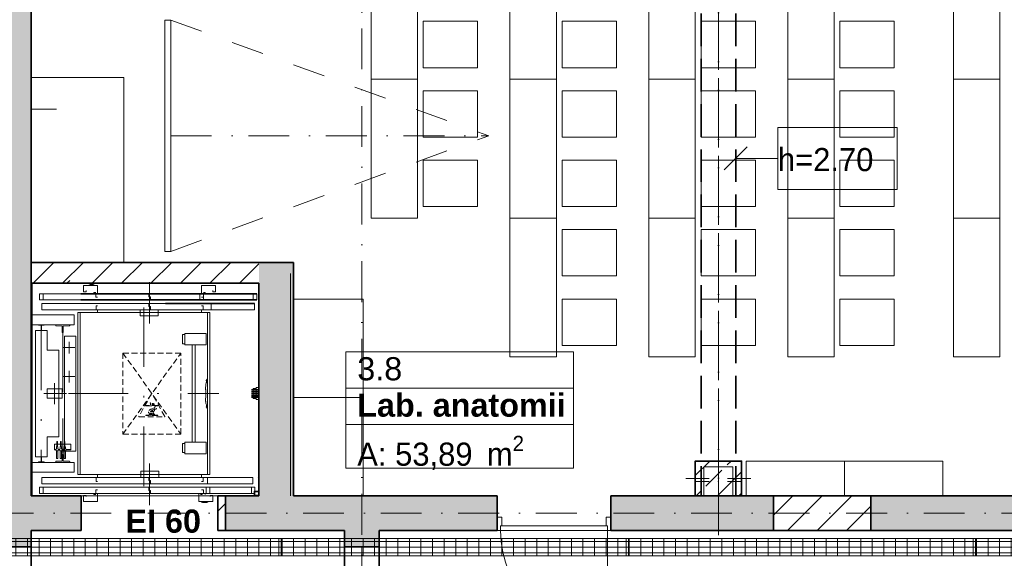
# Model space of a CAD drawing. Header units: millimetres. Extents: x 82175 to 237000, y 24756 to 471700.
# Tile 59 of 256: x 107333 to 115840, y 170769 to 175423. Entities that reach past the tile are written whole.
import ezdxf
from ezdxf.enums import TextEntityAlignment as Align

# ---------------------------------------------------------------- set-up
doc = ezdxf.new("R2010")
doc.units = ezdxf.units.MM
for name, pattern in [('DASHED', [0.75, 0.5, -0.25]), ('Krawędzie ukryte', [3.912222, 2.822222, -1.09]), ('Kropki i Kreski', [6.702778, 3.527778, -1.763889, 0, -1.411111]), ('Przerywana', [5.644444, 2.822222, -2.822222]), ('TRAZO_Y_PUNTO', [10.3, 5.15, -2.5, 0.15, -2.5])]:
    doc.linetypes.add(name, pattern=pattern)
for name, color, linetype, lineweight in [('#_EL - opis', 7, 'Continuous', 20), ('2DE_PRO_Cblf304L', 30, 'Continuous', 15), ('CP_DETAL', 33, 'Continuous', 9)]:
    doc.layers.add(name, color=color, linetype=linetype, lineweight=lineweight)
for name, color, linetype in [('- strefy pomieszczeń', 8, 'Continuous'), ('2D - Ogólne', 8, 'Continuous'), ('2D - Rysunki i Obrazki', 8, 'Continuous'), ('Drzwi Archicad', 8, 'Continuous'), ('Konstrukcja - Belki', 8, 'Continuous'), ('Konstrukcja - Siatka mod', 8, 'Continuous'), ('Konstrukcja - Stropy', 8, 'Continuous'), ('Konstrukcja - Słupy', 8, 'Continuous'), ('Konstrukcja - Ściany działowe', 8, 'Continuous'), ('Konstrukcja - Ściany nośne wew..P', 8, 'Continuous'), ('Opisy - Etykiety', 8, 'Continuous'), ('Opisy - Tekst', 8, 'Continuous'), ('Wnętrze - Umeblowanie', 8, 'Continuous')]:
    doc.layers.add(name, color=color, linetype=linetype)
doc.styles.add('CP_ATTR', font='ARIAL.TTF')
doc.styles.add('OP_100', font='ARIALN.TTF', dxfattribs={"width": 0.8, "height": 20})
doc.styles.add('STYL_AUTOMATYCZNY_1', font='arial.ttf')
doc.styles.add('STYL_AUTOMATYCZNY_2', font='arial.ttf')
doc.styles.add('STYL_AUTOMATYCZNY_5', font='txt')
doc.styles.add('STYL_AUTOMATYCZNY_6', font='txt')
doc.styles.add('STYL_AUTOMATYCZNY_7', font='txt')
pattern_1 = [(45, (-135208.59, 452586.62), (-183.84776, 183.84776), []), (45, (-135300.5, 452678.54), (-183.84776, 183.84776), [195, -65])]
pattern_2 = [(45, (-135208.59, 452586.62), (-127.27922, 127.27922), [])]

# ---------------------------------------------------------------- blocks, each defined once
blk = doc.blocks.new('2Dcblfmark100')
at = {"color": 3}
for p, q in [((-10, -50), (-10, 50)), ((10, -50), (10, 50))]:
    blk.add_line(p, q, dxfattribs=at)
blk = doc.blocks.new('2dcblf_korcf105v_b150_h105_j5jok0')
at = {"layer": 'CP_DETAL'}
h = blk.add_hatch(dxfattribs=at)
h.set_pattern_fill('_USER', color=256, scale=100, angle=90, style=0, pattern_type=0)
h.set_pattern_definition([(90, (-3e-14, 0), (-100, 6e-15), [])])
h.paths.add_polyline_path([(0, 75), (20100, 75), (20100, -75), (0, -75)])
for p, q in [((0, 75), (20100, 75)), ((0, -75), (20100, -75))]:
    blk.add_line(p, q)
for p, q in [((20100, 50), (0, 50)), ((0, 0), (20100, 0)), ((20100, -50), (0, -50))]:
    blk.add_line(p, q, dxfattribs=at)
at = {"yscale": 1.5}
for p in [(6000, 0), (9000, 0), (12000, 0)]:
    blk.add_blockref('2Dcblfmark100', p, dxfattribs=at)
at = {"linetype": 'ByBlock', "style": 'CP_ATTR', "flags": 9}
for tag in ['NAME', 'NUMBER', 'GROUP', 'ORDER-NO', 'PRODUCER', 'COUPLERS', 'MOUNTDIST', 'MOUNTINGS', 'OTHER', 'WEIGHT', 'DIVIDER', 'COVER']:
    blk.add_attdef(tag, text='', height=0.00005, dxfattribs=at).set_placement((-0.1, 0), align=Align.MIDDLE_LEFT)

msp = doc.modelspace()

# ---------------------------------------------------------------- hatches: boundary and pattern name
at = {"layer": 'Konstrukcja - Słupy', "linetype": 'Continuous', "lineweight": 25}
h = msp.add_hatch(dxfattribs=at)
h.set_pattern_fill('Beton_zbrojony_0005', color=8, style=0, pattern_type=2)
h.set_pattern_definition(pattern_1)
h.paths.add_polyline_path([(113170, 171308.9), (113570, 171308.9), (113570, 171608.9), (113170, 171608.9)])
h = msp.add_hatch(dxfattribs=at)
h.set_pattern_fill('Beton_zbrojony_0005', color=8, style=0, pattern_type=2)
h.set_pattern_definition(pattern_1)
h.paths.add_polyline_path([(113245, 171307.7), (113495, 171307.7), (113495, 171557.7), (113245, 171557.7)])
at = {"layer": 'Konstrukcja - Ściany działowe', "linetype": 'Continuous', "lineweight": 13}
h = msp.add_hatch(dxfattribs=at)
h.set_pattern_fill('Bloczki_ceramiczne_0005', color=8, style=0, pattern_type=2)
h.set_pattern_definition(pattern_2)
h.paths.add_polyline_path([(109400, 173324.9), (107432.4, 173324.9), (107432.4, 173144.9), (109400, 173144.9)])
at = {"layer": 'Konstrukcja - Ściany nośne wew..P', "linetype": 'Continuous', "lineweight": 13}
for points in [[(107131.8, 176258.9), (107131.8, 173324.9), (107431.8, 173324.9), (107431.8, 176258.9)], [(107131.8, 173324.9), (107131.8, 170868.9), (107431.8, 170868.9), (107431.8, 173324.9)], [(109400, 173144.9), (109700, 173324.9), (109400, 173324.9)], [(109400, 173144.9), (109700, 173144.9), (109700, 173324.9)], [(109400, 173144.9), (109400, 171308.9), (109700, 171308.9), (109700, 173144.9)], [(107431.8, 171008.9), (107865, 171008.9), (107865, 171308.9), (107431.8, 171308.9)], [(109110, 171008.9), (111460, 171008.9), (111460, 171308.9), (109110, 171308.9)], [(113245, 171308.9), (112440, 171308.9), (112440, 171008.9), (113847, 171008.9), (113847, 171308.9), (113495, 171308.9), (113495, 171307.7), (113245, 171307.7)], [(114687, 171008.9), (117236.5, 171008.9), (117236.5, 171308.9), (114687, 171308.9)], [(110140, 171008.9), (110140, 170868.9), (110440, 170868.9), (110440, 171008.9)]]:
    msp.add_hatch(color=8, dxfattribs=at).paths.add_polyline_path(points)
h = msp.add_hatch(dxfattribs=at)
h.set_pattern_fill('Bloczki_ceramiczne_0005', color=8, style=0, pattern_type=2)
h.set_pattern_definition(pattern_2)
h.paths.add_polyline_path([(109110, 171308.9), (109045, 171308.9), (109045, 171008.9), (109110, 171008.9)])
h = msp.add_hatch(dxfattribs=at)
h.set_pattern_fill('Bloczki_ceramiczne_0005', color=8, style=0, pattern_type=2)
h.set_pattern_definition(pattern_2)
h.paths.add_polyline_path([(113847, 171308.9), (113847, 171008.9), (114687, 171008.9), (114687, 171308.9)])

# ---------------------------------------------------------------- linework, layer by layer
at = {"layer": '- strefy pomieszczeń', "color": 8, "linetype": 'Continuous', "lineweight": 13, "ltscale": 100}
for p, q in [((110149.8, 172552.4), (112117.6, 172552.4)), ((110149.8, 172238.1), (110149.8, 172552.4)), ((112117.6, 172552.4), (112117.6, 172238.1)), ((112117.6, 172238.1), (110149.8, 172238.1)), ((110149.8, 172238.1), (112117.6, 172238.1)), ((110149.8, 171923.8), (110149.8, 172238.1)), ((112117.6, 172238.1), (112117.6, 171923.8)), ((112117.6, 171923.8), (110149.8, 171923.8)), ((110149.8, 171923.8), (112117.6, 171923.8)), ((110149.8, 171547.4), (110149.8, 171923.8)), ((112117.6, 171923.8), (112117.6, 171547.4)), ((112117.6, 171547.4), (110149.8, 171547.4))]:
    msp.add_line(p, q, dxfattribs=at)
at = {"color": 8, "linetype": 'Continuous', "lineweight": 35, "ltscale": 100, "flags": 128}
for points in [[(109110, 171308.9), (109045, 171308.9)], [(109045, 171008.9), (109045, 171308.9)], [(114687, 171308.9), (113847, 171308.9)], [(109045, 171008.9), (109110, 171008.9)], [(113847, 171008.9), (114687, 171008.9)]]:
    msp.add_lwpolyline(points, dxfattribs=at)
at = {"layer": '2D - Ogólne', "color": 8, "linetype": 'Continuous', "lineweight": 20, "ltscale": 100}
for p, q in [((107651.8, 174648.9), (107431.8, 174648.9)), ((109671.8, 171308.9), (109671.8, 173228.9))]:
    msp.add_line(p, q, dxfattribs=at)
at = {"layer": '2D - Rysunki i Obrazki', "color": 8, "linetype": 'Continuous', "lineweight": 13, "ltscale": 100}
for p, q in [((107440, 171308.9), (107440, 173144.9)), ((107765, 173144.9), (107440, 173144.9)), ((107740, 173144.9), (107765, 173169.9)), ((107925, 173124.9), (107929.6, 173128.7)), ((107929.6, 173128.7), (107935.3, 173131.7)), ((107935.3, 173131.7), (107941.3, 173133.4)), ((107941.3, 173133.4), (107947.5, 173133.9)), ((107962.5, 173133.9), (107947.4, 173133.9)), ((107968.7, 173133.4), (107962.5, 173133.9)), ((107974.7, 173131.7), (107968.7, 173133.4)), ((107980.4, 173128.7), (107974.7, 173131.7)), ((107985, 173124.9), (107980.4, 173128.7)), ((109021, 173144.9), (109040, 173144.9)), ((109021, 173144.9), (109400, 173144.9)), ((109400, 173144.9), (109400, 171308.9)), ((107505, 173054.9), (107505, 173000.9)), ((108920, 173054.9), (107505, 173054.9)), ((109381, 173054.9), (107505, 173054.9)), ((107535, 173000.9), (107535, 173054.9)), ((107885, 173124.9), (108005, 173124.9)), ((107885, 173071.9), (107885, 173124.9)), ((107907, 173071.9), (107885, 173071.9)), ((107907, 173081.9), (107907, 173071.9)), ((107925, 173124.9), (107925, 173124.9)), ((107975, 173064.9), (107990, 173064.9)), ((107975, 173054.9), (107975, 173064.9)), ((107985, 173124.9), (107985, 173124.9)), ((107990, 173054.9), (107990, 173024.9)), ((108005, 173124.9), (108005, 173054.9)), ((108055, 173054.9), (108055, 173054.9)), ((108405, 173054.9), (108055, 173054.9)), ((108405, 173054.9), (108055, 173054.9)), ((108405, 173054.9), (108405, 173054.9)), ((108447.5, 173054.9), (108447.5, 173027.9)), ((108505, 173054.9), (108505, 173054.9)), ((108855, 173054.9), (108505, 173054.9)), ((108855, 173054.9), (108505, 173054.9)), ((108855, 173054.9), (108855.1, 173054.9)), ((108890, 173054.9), (108890, 173000.9)), ((108905, 173124.9), (108905, 173054.9)), ((109025, 173124.9), (108905, 173124.9)), ((108935, 173064.9), (108920, 173064.9)), ((108920, 173000.9), (108920, 173054.9)), ((108920, 173054.9), (108920, 173024.9)), ((108935, 173054.9), (108935, 173064.9)), ((109003, 173081.9), (109003, 173071.9)), ((109003, 173071.9), (109025, 173071.9)), ((109025, 173071.9), (109025, 173124.9)), ((109351, 173054.9), (109351, 173000.9)), ((109381, 173000.9), (109381, 173054.9)), ((108920, 173000.9), (107505, 173000.9)), ((109381, 173000.9), (107505, 173000.9)), ((107523, 172970.9), (107523, 172916.9)), ((108987, 172970.9), (107523, 172970.9)), ((109363, 172970.9), (107523, 172970.9)), ((109363, 172970.9), (107687, 172970.9)), ((108005, 173024.9), (107990, 173024.9)), ((108405, 173000.9), (108055, 173000.9)), ((108405, 172970.9), (108055, 172970.9)), ((108405, 172970.9), (108055, 172970.9)), ((108055, 172970.9), (108055, 172970.9)), ((108405, 172970.9), (108405, 172970.9)), ((108447.5, 173027.9), (108462.5, 173027.9)), ((108447.5, 172943.9), (108447.5, 172970.9)), ((108462.5, 173027.9), (108462.5, 173000.9)), ((108855, 173000.9), (108505, 173000.9)), ((108855, 172970.9), (108505, 172970.9)), ((108855, 172970.9), (108505, 172970.9)), ((108505, 172970.9), (108505, 172970.9)), ((108855, 172970.9), (108855.1, 172970.9)), ((108905, 173024.9), (108920, 173024.9)), ((108987, 172916.9), (108987, 172970.9)), ((109363, 172916.9), (109363, 172970.9)), ((107803, 172871.9), (107440, 172871.9)), ((107440, 172871.9), (107440, 172786.9)), ((107523, 172916.9), (108987, 172916.9)), ((107523, 172916.9), (107523, 172916.9)), ((108987, 172916.9), (107523, 172916.9)), ((107523, 172916.9), (109363, 172916.9)), ((109363, 172916.9), (107523, 172916.9)), ((109363, 172916.9), (107687, 172916.9)), ((107803, 172786.9), (107803, 172871.9)), ((107835, 171491.9), (107835, 172891.9)), ((107835, 172891.9), (108975, 172891.9)), ((107855, 172891.9), (108955, 172891.9)), ((107855, 172891.9), (107855, 172766.9)), ((107855, 172891.9), (107855, 171491.9)), ((108005, 172950.9), (107993, 172950.9)), ((107993, 172950.9), (107993, 172916.9)), ((108005, 172891.9), (108005, 172916.9)), ((108405, 172916.9), (108055, 172916.9)), ((108156, 172916.9), (108304, 172916.9)), ((108156, 172916.9), (108156, 172916.9)), ((108304, 172916.9), (108304, 172916.9)), ((108375, 172916.9), (108375, 172862.9)), ((108462.5, 172943.9), (108447.5, 172943.9)), ((108462.5, 172916.9), (108462.5, 172943.9)), ((108855, 172916.9), (108505, 172916.9)), ((108530, 172862.9), (108530, 172916.9)), ((108905, 172916.9), (108743, 172916.9)), ((108955, 172891.9), (108743, 172891.9)), ((108905, 172950.9), (108917, 172950.9)), ((108905, 172891.9), (108905, 172916.9)), ((108917, 172916.9), (108917, 172950.9)), ((108955, 172916.9), (108955, 172916.9)), ((108955, 172916.9), (108955, 172916.9)), ((108955, 172916.9), (108955, 172916.9)), ((108955, 172891.9), (108955, 171491.9)), ((108955, 172891.9), (108955, 172766.9)), ((108975, 172891.9), (108975, 171491.9)), ((107440, 172786.9), (107803, 172786.9)), ((107544, 172786.9), (107496, 172786.9)), ((107645, 172786.9), (107645, 172779.8)), ((107645, 172786.9), (107765, 172786.9)), ((107765, 172786.9), (107765, 172779.8)), ((108375, 172862.9), (108530, 172862.9)), ((107570, 172736.9), (107470, 172736.9)), ((107470, 172736.9), (107470, 171646.9)), ((107495, 172782.9), (107495, 172785.9)), ((107516.5, 172781.9), (107496, 172781.9)), ((107517.5, 172780.9), (107517.5, 172737.9)), ((107521.5, 172736.9), (107518.5, 172736.9)), ((107520, 172736.9), (107520, 172331.9)), ((107520, 172736.9), (107520, 172456.9)), ((107522.5, 172737.9), (107522.5, 172780.9)), ((107523.5, 172781.9), (107544, 172781.9)), ((107545, 172785.9), (107545, 172782.9)), ((107570, 172565.9), (107570, 172736.9)), ((107698.1, 172775.7), (107647.9, 172776.8)), ((107700.6, 172744.9), (107700.5, 172744.9)), ((107700.5, 172719.9), (107700.5, 172744.9)), ((107701.5, 172718.9), (107700.5, 172719.9)), ((107701, 172745.3), (107701, 172772.7)), ((107701.5, 172718.9), (107708.5, 172718.9)), ((107705, 172718.9), (107705, 172331.9)), ((107708.5, 172718.9), (107709.5, 172719.9)), ((107709, 172745.3), (107709, 172772.7)), ((107709.5, 172744.9), (107709.4, 172744.9)), ((107709.5, 172719.9), (107709.5, 172744.9)), ((107711.9, 172775.7), (107762.1, 172776.8)), ((108760.9, 172701.9), (108740.9, 172701.9)), ((108740.9, 172701.9), (108740.9, 172622.4)), ((108943.4, 172711.9), (108760.9, 172711.9)), ((108760.9, 172711.9), (108760.9, 172612.4)), ((108943.4, 172612.4), (108943.4, 172711.9)), ((107720, 172688.9), (107720, 171694.9)), ((107817, 172688.9), (107720, 172688.9)), ((107817, 172688.9), (107817, 171694.9)), ((108740.9, 172622.4), (108760.9, 172622.4)), ((107670, 172565.9), (107570, 172565.9)), ((107670, 172565.9), (107670, 171817.9)), ((108760.9, 172612.4), (108943.4, 172612.4)), ((108824, 172612.4), (108824, 171771.4)), ((108849, 171771.4), (108849, 172612.4)), ((108941.9, 172273.6), (108942.8, 172278.6)), ((108954.9, 172319.7), (108944, 172305)), ((108944, 172305.2), (108944.1, 172305.2)), ((108946, 172302), (108946, 172288.1)), ((108955.1, 172064.1), (108954.9, 172319.7)), ((107570, 172231.9), (107570, 172151.9)), ((107700, 172231.9), (107570, 172231.9)), ((107700, 172231.9), (107700, 172151.9)), ((108938.5, 172239.7), (108938.5, 172239.7)), ((108938.5, 172239.7), (108938.5, 172229.8)), ((108938.6, 172237.3), (108938.5, 172237.3)), ((108938.5, 172236.9), (108938.5, 172236.9)), ((108938.6, 172240.1), (108938.6, 172240.1)), ((108941.9, 172273.6), (108940, 172268.7)), ((108940, 172256.8), (108940, 172268.7)), ((108940, 172224.1), (108940.1, 172212.4)), ((108940.1, 172212.4), (108941.9, 172207.8)), ((108941.9, 172174.4), (108941.9, 172207.8)), ((109335, 172226.9), (109395, 172226.9)), ((109335, 172216.9), (109395, 172216.9)), ((109335, 172206.9), (109395, 172206.9)), ((109335, 172196.9), (109395, 172196.9)), ((109340, 172226.9), (109351, 172226.9)), ((109340, 172216.9), (109351, 172216.9)), ((109340, 172206.9), (109351, 172206.9)), ((109340, 172196.9), (109351, 172196.9)), ((109351, 172235.4), (109376, 172235.4)), ((109351, 172235.4), (109351, 172148.4)), ((109376, 172243.4), (109376, 172140.4)), ((109376, 172243.4), (109400, 172243.4)), ((109400, 172243.4), (109400, 172140.4)), ((107570, 172151.9), (107700, 172151.9)), ((108938.5, 172140.5), (108938.5, 172130.6)), ((108938.5, 172140.5), (108938.5, 172140.5)), ((108938.5, 172137.7), (108938.5, 172137.7)), ((108940.9, 172172.4), (108940, 172169.5)), ((108940, 172157.6), (108940, 172169.5)), ((108940, 172124.8), (108940.1, 172113.2)), ((108940.1, 172113.2), (108941.9, 172108.6)), ((108941.9, 172174.4), (108940.9, 172172.4)), ((109335, 172186.9), (109395, 172186.9)), ((109335, 172176.9), (109395, 172176.9)), ((109335, 172166.9), (109395, 172166.9)), ((109335, 172156.9), (109395, 172156.9)), ((109340, 172186.9), (109351, 172186.9)), ((109340, 172176.9), (109351, 172176.9)), ((109340, 172166.9), (109351, 172166.9)), ((109340, 172156.9), (109351, 172156.9)), ((109351, 172148.4), (109376, 172148.4)), ((109376, 172140.4), (109400, 172140.4)), ((108944, 172077.1), (108944.1, 172077.1)), ((108944, 172077.1), (108955.1, 172064.1)), ((108945.7, 172094.5), (108946, 172094.1)), ((108946, 172094.1), (108946, 172080.3)), ((107705, 171664.9), (107705, 171976.9)), ((107705, 171664.9), (107705, 171976.9)), ((107570, 171817.9), (107570, 171646.9)), ((107670, 171817.9), (107570, 171817.9)), ((107653.7, 171778.7), (107653.7, 171735.1)), ((107658.4, 171778.7), (107653.7, 171778.7)), ((107658.4, 171735.1), (107658.4, 171778.7)), ((107685.7, 171778.7), (107685.7, 171735.1)), ((107690.4, 171778.7), (107685.7, 171778.7)), ((107690.4, 171735.1), (107690.4, 171778.7)), ((107719.7, 171778.7), (107719.7, 171735.1)), ((107724.4, 171778.7), (107719.7, 171778.7)), ((107724.4, 171735.1), (107724.4, 171778.7)), ((108943.4, 171771.4), (108760.9, 171771.4)), ((108760.9, 171771.4), (108760.9, 171671.9)), ((108943.4, 171671.9), (108943.4, 171771.4)), ((107653.7, 171754.9), (107635.1, 171754.9)), ((107635.1, 171754.9), (107635.1, 171704.9)), ((107635.1, 171707.9), (107644.1, 171707.9)), ((107635.1, 171704.9), (107644.1, 171704.9)), ((107647.6, 171710), (107644.1, 171710)), ((107644.1, 171710), (107644.1, 171702.3)), ((107644.1, 171702.3), (107647.6, 171702.3)), ((107650.1, 171714), (107647.6, 171714)), ((107647.6, 171714), (107647.6, 171710)), ((107647.6, 171698.3), (107647.6, 171702.3)), ((107664.6, 171698.4), (107647.6, 171698.3)), ((107650.1, 171731.1), (107651.1, 171732.1)), ((107650.1, 171714), (107650.1, 171731.1)), ((107650.1, 171698.3), (107650.1, 171632.1)), ((107651.1, 171734.6), (107651.6, 171735.1)), ((107651.1, 171732.1), (107651.1, 171734.6)), ((107651.6, 171735.1), (107660.6, 171735.1)), ((107685.7, 171754.9), (107658.4, 171754.9)), ((107660.6, 171735.1), (107661.1, 171734.6)), ((107661.1, 171734.6), (107661.1, 171732.1)), ((107661.1, 171732.1), (107662.1, 171731.1)), ((107662.1, 171731.1), (107662.1, 171714)), ((107664.6, 171714), (107662.1, 171714)), ((107662.1, 171632.1), (107662.1, 171698.3)), ((107664.6, 171710), (107664.6, 171714)), ((107668, 171710), (107664.6, 171710)), ((107664.6, 171702.3), (107668, 171702.3)), ((107664.6, 171702.3), (107664.6, 171698.4)), ((107668, 171702.3), (107668, 171710)), ((107668, 171707.9), (107676.1, 171707.9)), ((107668, 171704.9), (107676.1, 171704.9)), ((107679.6, 171710), (107676.1, 171710)), ((107676.1, 171710), (107676.1, 171702.3)), ((107676.1, 171702.3), (107679.6, 171702.3)), ((107679.6, 171714), (107682.1, 171714)), ((107682.1, 171714), (107679.6, 171714)), ((107679.6, 171710), (107679.6, 171714)), ((107679.6, 171698.4), (107679.6, 171702.3)), ((107696.6, 171698.3), (107679.6, 171698.4)), ((107682.1, 171731.1), (107683.1, 171732.1)), ((107682.1, 171714), (107682.1, 171731.1)), ((107682.1, 171698.3), (107682.1, 171632.1)), ((107683.1, 171734.6), (107683.6, 171735.1)), ((107683.1, 171732.1), (107683.1, 171734.6)), ((107683.6, 171735.1), (107692.6, 171735.1)), ((107719.7, 171754.9), (107690.4, 171754.9)), ((107692.6, 171735.1), (107693.1, 171734.6)), ((107693.1, 171734.6), (107693.1, 171732.1)), ((107693.1, 171732.1), (107694.1, 171731.1)), ((107694.1, 171731.1), (107694.1, 171714)), ((107694.1, 171714), (107696.6, 171714)), ((107696.6, 171714), (107694.1, 171714)), ((107694.1, 171632.1), (107694.1, 171698.3)), ((107696.6, 171714), (107696.6, 171710)), ((107700, 171710), (107696.6, 171710)), ((107696.6, 171702.3), (107700, 171702.3)), ((107696.6, 171702.3), (107696.6, 171698.3)), ((107697.1, 171688.4), (107713.1, 171688.4)), ((107700, 171702.3), (107700, 171710)), ((107700, 171707.9), (107710.1, 171707.9)), ((107700, 171704.9), (107710.1, 171704.9)), ((107705.1, 171688.4), (107705.1, 171692.4)), ((107705.1, 171688.4), (107705.1, 171684.8)), ((107713.6, 171710), (107710.1, 171710)), ((107710.1, 171710), (107710.1, 171702.3)), ((107710.1, 171702.3), (107713.6, 171702.3)), ((107713.6, 171714), (107716.1, 171714)), ((107716.1, 171714), (107713.6, 171714)), ((107713.6, 171714), (107716.1, 171714)), ((107713.6, 171710), (107713.6, 171714)), ((107713.6, 171698.3), (107713.6, 171702.3)), ((107730.6, 171698.3), (107713.6, 171698.3)), ((107716.1, 171731.1), (107717.1, 171732.1)), ((107716.1, 171714), (107716.1, 171731.1)), ((107716.1, 171698.3), (107716.1, 171632.1)), ((107717.1, 171734.6), (107717.6, 171735.1)), ((107717.1, 171732.1), (107717.1, 171734.6)), ((107717.6, 171735.1), (107726.6, 171735.1)), ((107817, 171694.9), (107720, 171694.9)), ((107775.1, 171754.9), (107724.4, 171754.9)), ((107726.6, 171735.1), (107727.1, 171734.6)), ((107727.1, 171734.6), (107727.1, 171732.1)), ((107727.1, 171732.1), (107728.1, 171731.1)), ((107728.1, 171731.1), (107728.1, 171714)), ((107728.1, 171714), (107730.6, 171714)), ((107730.6, 171714), (107728.1, 171714)), ((107728.1, 171714), (107730.6, 171714)), ((107728.1, 171696.9), (107728.1, 171698.3)), ((107728.1, 171632.1), (107728.1, 171696.9)), ((107730.6, 171714), (107730.6, 171710)), ((107734, 171710), (107730.6, 171710)), ((107730.6, 171702.3), (107734, 171702.3)), ((107730.6, 171702.3), (107730.6, 171698.3)), ((107734, 171702.3), (107734, 171710)), ((107734, 171707.9), (107775.1, 171707.9)), ((107734, 171704.9), (107775.1, 171704.9)), ((107775.1, 171704.9), (107775.1, 171754.9)), ((108760.9, 171761.4), (108740.9, 171761.4)), ((108740.9, 171761.4), (108740.9, 171681.9)), ((108740.9, 171681.9), (108760.9, 171681.9)), ((107803, 171596.9), (107440, 171596.9)), ((107440, 171596.9), (107440, 171511.9)), ((107570, 171646.9), (107470, 171646.9)), ((107495, 171600.9), (107495, 171597.9)), ((107516.5, 171601.9), (107496, 171601.9)), ((107544, 171596.9), (107496, 171596.9)), ((107517.5, 171602.9), (107517.5, 171645.9)), ((107521.5, 171646.9), (107518.5, 171646.9)), ((107522.5, 171645.9), (107522.5, 171602.9)), ((107523.5, 171601.9), (107544, 171601.9)), ((107545, 171597.9), (107545, 171600.9)), ((107645, 171596.9), (107645, 171603.9)), ((107645, 171596.9), (107765, 171596.9)), ((107698.1, 171608), (107647.9, 171606.9)), ((107650.1, 171632.1), (107651.1, 171631.1)), ((107651.1, 171631.1), (107661.1, 171631.1)), ((107661.1, 171631.1), (107662.1, 171632.1)), ((107682.1, 171632.1), (107683.1, 171631.1)), ((107683.1, 171631.1), (107693.1, 171631.1)), ((107693.1, 171631.1), (107694.1, 171632.1)), ((107701.5, 171664.9), (107700.5, 171663.9)), ((107700.5, 171663.9), (107700.5, 171638.9)), ((107700.6, 171638.9), (107700.5, 171638.9)), ((107701, 171638.5), (107701, 171611)), ((107701.5, 171664.9), (107708.5, 171664.9)), ((107708.5, 171664.9), (107709.5, 171663.9)), ((107709, 171638.5), (107709, 171611)), ((107709.5, 171638.9), (107709.4, 171638.9)), ((107709.5, 171663.9), (107709.5, 171638.9)), ((107711.9, 171608), (107762.1, 171606.9)), ((107716.1, 171632.1), (107717.1, 171631.1)), ((107717.1, 171631.1), (107727.1, 171631.1)), ((107727.1, 171631.1), (107728.1, 171632.1)), ((107765, 171596.9), (107765, 171603.9)), ((107803, 171511.9), (107803, 171596.9)), ((108760.9, 171671.9), (108943.4, 171671.9)), ((107440, 171511.9), (107803, 171511.9)), ((108380, 171520.9), (108380, 171466.9)), ((108535, 171520.9), (108380, 171520.9)), ((108535, 171466.9), (108535, 171520.9)), ((108955, 171491.9), (108955, 171585.9)), ((107523, 171466.9), (107711, 171466.9)), ((108957, 171466.9), (107523, 171466.9)), ((107523, 171466.9), (107523, 171412.9)), ((107523, 171466.9), (108957, 171466.9)), ((107523, 171466.9), (107523, 171466.9)), ((109347, 171466.9), (107523, 171466.9)), ((107523, 171466.9), (109347, 171466.9)), ((107835, 171491.9), (108975, 171491.9)), ((107955, 171466.9), (107955.1, 171466.9)), ((107955, 171466.9), (107955.1, 171466.9)), ((107955, 171466.9), (107955.1, 171466.9)), ((107993, 171466.9), (107993, 171432.9)), ((108005, 171432.9), (107993, 171432.9)), ((108005, 171491.9), (108005, 171466.9)), ((108055, 171466.9), (108405, 171466.9)), ((108447.5, 171466.9), (108447.5, 171439.9)), ((108447.5, 171439.9), (108462.5, 171439.9)), ((108462.5, 171439.9), (108462.5, 171412.9)), ((108505, 171466.9), (108855, 171466.9)), ((108754, 171466.9), (108606, 171466.9)), ((108606, 171466.9), (108606.1, 171466.9)), ((108955, 171491.9), (108743, 171491.9)), ((108905, 171466.9), (108743, 171466.9)), ((108754, 171466.9), (108754.1, 171466.9)), ((108905, 171491.9), (108905, 171466.9)), ((108905, 171432.9), (108917, 171432.9)), ((108917, 171432.9), (108917, 171466.9)), ((108957, 171412.9), (108957, 171466.9)), ((109347, 171412.9), (109347, 171466.9)), ((109347, 171466.9), (109347, 171466.9)), ((109387, 171466.9), (109387, 171466.9)), ((107505, 171382.9), (108243, 171382.9)), ((107505, 171382.9), (108617, 171382.9)), ((107505, 171382.9), (107885, 171382.9)), ((107505, 171382.9), (107505, 171328.9)), ((107505, 171382.9), (108975, 171382.9)), ((107505, 171382.9), (109365, 171382.9)), ((107523, 171412.9), (108617, 171412.9)), ((107523, 171412.9), (107711, 171412.9)), ((107523, 171412.9), (108957, 171412.9)), ((107523, 171412.9), (109347, 171412.9)), ((107535, 171328.9), (107535, 171382.9)), ((107990, 171328.9), (107990, 171358.9)), ((108005, 171358.9), (107990, 171358.9)), ((108055, 171412.9), (108405, 171412.9)), ((108055, 171412.9), (108405, 171412.9)), ((108055, 171412.9), (108055, 171412.9)), ((108055, 171382.9), (108405, 171382.9)), ((108405, 171412.9), (108405, 171412.9)), ((108447.5, 171355.9), (108447.5, 171382.9)), ((108462.5, 171355.9), (108447.5, 171355.9)), ((108462.5, 171328.9), (108462.5, 171355.9)), ((108505, 171412.9), (108855, 171412.9)), ((108505, 171412.9), (108855, 171412.9)), ((108505, 171412.9), (108505, 171412.9)), ((108505, 171382.9), (108855, 171382.9)), ((108855, 171412.9), (108855.1, 171412.9)), ((108905, 171358.9), (108920, 171358.9)), ((108920, 171328.9), (108920, 171358.9)), ((108945, 171382.9), (108945, 171328.9)), ((108975, 171328.9), (108975, 171382.9)), ((109335, 171382.9), (109335, 171328.9)), ((109400, 171348.9), (109360, 171348.9)), ((109360, 171348.9), (109360, 171308.9)), ((109365, 171328.9), (109365, 171382.9)), ((109395, 171343.9), (109365, 171343.9)), ((109365, 171343.9), (109365, 171313.9)), ((109395, 171313.9), (109395, 171343.9)), ((109400, 171308.9), (109400, 171348.9)), ((107440, 171308.9), (107865, 171308.9)), ((107440, 171308.9), (107440, 171308.9)), ((107505, 171328.9), (107885, 171328.9)), ((107505, 171328.9), (108975, 171328.9)), ((107505, 171328.9), (109365, 171328.9)), ((107885, 171311.9), (107885, 171258.9)), ((107907, 171311.9), (107885, 171311.9)), ((107885, 171258.9), (108005, 171258.9)), ((107907, 171301.9), (107907, 171311.9)), ((107975, 171328.9), (107975, 171318.9)), ((107975, 171318.9), (107990, 171318.9)), ((108005, 171258.9), (108005, 171328.9)), ((108055, 171328.9), (108055, 171328.9)), ((108055, 171328.9), (108405, 171328.9)), ((108055, 171328.9), (108405, 171328.9)), ((108405, 171328.9), (108405, 171328.9)), ((108505, 171328.9), (108505, 171328.9)), ((108505, 171328.9), (108855, 171328.9)), ((108505, 171328.9), (108855, 171328.9)), ((108855, 171328.9), (108855.1, 171328.9)), ((108881, 171258.9), (108881, 171328.9)), ((109001, 171258.9), (108881, 171258.9)), ((108911, 171318.9), (108896, 171318.9)), ((108901, 171258.9), (108905.6, 171255.1)), ((108901, 171258.9), (108901.1, 171258.9)), ((108905.6, 171255.1), (108911.3, 171252.1)), ((108911, 171328.9), (108911, 171318.9)), ((108935, 171328.9), (108935, 171318.9)), ((108956.4, 171255.1), (108950.7, 171252.1)), ((108961, 171258.9), (108956.4, 171255.1)), ((108961, 171258.9), (108961, 171258.9)), ((108979, 171311.9), (109001, 171311.9)), ((108979, 171301.9), (108979, 171311.9)), ((109001, 171311.9), (109001, 171258.9)), ((109021, 171308.9), (109400, 171308.9)), ((109360, 171308.9), (109400, 171308.9)), ((109365, 171313.9), (109395, 171313.9)), ((108911.3, 171252.1), (108917.3, 171250.4)), ((108917.3, 171250.4), (108923.5, 171249.9)), ((108938.5, 171249.9), (108923.4, 171249.9)), ((108944.7, 171250.4), (108938.5, 171249.9)), ((108950.7, 171252.1), (108944.7, 171250.4))]:
    msp.add_line(p, q, dxfattribs=at)
at = {"layer": '2D - Rysunki i Obrazki', "color": 8, "linetype": 'TRAZO_Y_PUNTO', "lineweight": 13, "ltscale": 100}
for p, q in [((108455, 173154.9), (108455, 172796.9)), ((108405, 171391.9), (108405, 172991.9)), ((107520, 172736.9), (107520, 171646.9)), ((107705, 172718.9), (107705, 171664.9)), ((107760, 172538.9), (107760, 172638.9)), ((107710, 172588.9), (107760, 172588.9)), ((107810, 172588.9), (107760, 172588.9)), ((107760, 172288.9), (107760, 172388.9)), ((107635, 172281.9), (107635, 172101.9)), ((107710, 172338.9), (107760, 172338.9)), ((107810, 172338.9), (107760, 172338.9)), ((107542.5, 172191.9), (107736.2, 172191.9)), ((107755, 172191.9), (109055, 172191.9)), ((107817, 172191.9), (107758, 172191.9)), ((108455, 171228.9), (108455, 171586.9))]:
    msp.add_line(p, q, dxfattribs=at)
at = {"layer": '2D - Rysunki i Obrazki', "color": 8, "linetype": 'Continuous', "lineweight": 35, "ltscale": 100}
for p, q in [((109381, 173054.9), (107861, 173054.9)), ((109381, 173000.9), (107861, 173000.9)), ((109381, 173000.9), (108219, 173000.9)), ((109381, 173000.9), (108593, 173000.9)), ((109363, 172970.9), (108593, 172970.9))]:
    msp.add_line(p, q, dxfattribs=at)
at = {"layer": '2D - Rysunki i Obrazki', "color": 8, "linetype": 'Continuous', "lineweight": 18, "ltscale": 100}
msp.add_line((109363, 172916.9), (109363, 172916.9), dxfattribs=at)
at = {"layer": '2D - Rysunki i Obrazki', "color": 8, "linetype": 'DASHED', "lineweight": 13, "ltscale": 100}
for p, q in [((108725, 172541.9), (108225, 172541.9)), ((108225, 172541.9), (108225, 171841.9)), ((108225, 171841.9), (108725, 172541.9)), ((108225, 172541.9), (108725, 171841.9)), ((108725, 171841.9), (108725, 172541.9)), ((108472.9, 172193), (108363.3, 171994.8)), ((108586.7, 171994.8), (108477.1, 172193)), ((108460.2, 172109.5), (108461.2, 172111.2)), ((108462.8, 172109.5), (108460.2, 172109.5)), ((108461.2, 172111.2), (108464.2, 172111.2)), ((108462.8, 172094.7), (108462.8, 172109.5)), ((108464.2, 172111.2), (108464.2, 172094.7)), ((108477.8, 172106.7), (108479.3, 172106.7)), ((108477.8, 172094.7), (108477.8, 172106.7)), ((108479.3, 172106.7), (108479.3, 172103.8)), ((108423.6, 172088.6), (108423.6, 172085.7)), ((108526.4, 172088.6), (108423.6, 172088.6)), ((108423.6, 172085.7), (108526.4, 172085.7)), ((108449.3, 172006.1), (108462, 172023.5)), ((108452.7, 172023.5), (108462, 172023.5)), ((108470.2, 172023.5), (108458.2, 172007.2)), ((108464.2, 172094.7), (108462.8, 172094.7)), ((108463.6, 172037.9), (108478.6, 172037.9)), ((108465.7, 172008.3), (108474.6, 172023.5)), ((108470.2, 172023.5), (108474.6, 172023.5)), ((108479.3, 172094.7), (108477.8, 172094.7)), ((108479.3, 172099.7), (108479.3, 172094.7)), ((108486, 172094.7), (108486, 172099.7)), ((108487.5, 172094.7), (108486, 172094.7)), ((108487.5, 172100), (108487.5, 172094.7)), ((108494.3, 172094.7), (108494.3, 172099.6)), ((108495.8, 172094.7), (108494.3, 172094.7)), ((108495.8, 172101.8), (108495.8, 172094.7)), ((108526.4, 172088.6), (108526.4, 172085.7)), ((108365.4, 171991.2), (108584.6, 171991.2)), ((108423.6, 172003.2), (108423.6, 172006.1)), ((108423.6, 172006.1), (108449.3, 172006.1)), ((108526.4, 172003.2), (108423.6, 172003.2)), ((108458.2, 172007.2), (108458.2, 172006.1)), ((108458.2, 172006.1), (108468.6, 172006.1)), ((108468.6, 172006.1), (108465.7, 172008.3)), ((108481.1, 172020.2), (108474.6, 172008.3)), ((108474.6, 172008.3), (108478.6, 172006.1)), ((108478.6, 172006.1), (108526.4, 172006.1)), ((108526.4, 172006.1), (108526.4, 172003.2)), ((108225, 171841.9), (108725, 171841.9))]:
    msp.add_line(p, q, dxfattribs=at)
msp.add_circle((108504.3, 172066.3), 10.3, dxfattribs=at)
at = {"layer": '2D - Rysunki i Obrazki', "color": 8, "linetype": 'Continuous', "lineweight": 13, "ltscale": 100}
for centre, radius, start, end in [((107496, 172785.9), 1, 90, 180), ((107544, 172785.9), 1, 0, 90), ((107496, 172782.9), 1, 180, 270), ((107516.5, 172780.9), 1, 0, 90), ((107518.5, 172737.9), 1, 180, 270), ((107521.5, 172737.9), 1, 270, 0), ((107523.5, 172780.9), 1, 90, 180), ((107523.5, 172780.9), 1, 90, 180), ((107544, 172782.9), 1, 270, 0), ((107648, 172779.8), 3, 180, 268.7315), ((107698, 172772.7), 3, 0, 88.7315), ((107700.6, 172745.3), 0.4, 270, 0), ((107712, 172772.7), 3, 91.2685, 180), ((107709.4, 172745.3), 0.4, 180, 270), ((107762, 172779.8), 3, 271.2685, 0), ((108963.1, 172277.1), 20.4, 147.2533, 175.8768), ((108947.4, 172305), 3.4, 177.7174, 244.9852), ((109010, 172242.2), 71.5, 168.2043, 182.0544), ((108963.4, 172233.3), 25.2, 188.0952, 201.6366), ((109010, 172143), 71.5, 168.2043, 182.0544), ((108963.4, 172134.1), 25.2, 188.0952, 201.6366), ((108977.9, 172110.6), 36, 183.1863, 206.7274), ((108947.4, 172077.2), 3.4, 115.0148, 182.2826), ((107496, 171600.9), 1, 90, 180), ((107496, 171597.9), 1, 180, 270), ((107516.5, 171602.9), 1, 270, 0), ((107518.5, 171645.9), 1, 90, 180), ((107521.5, 171645.9), 1, 0, 90), ((107523.5, 171602.9), 1, 180, 270), ((107523.5, 171602.9), 1, 180, 270), ((107544, 171600.9), 1, 0, 90), ((107544, 171597.9), 1, 270, 0), ((107648, 171603.9), 3, 91.2685, 180), ((107698, 171611), 3, 271.2685, 0), ((107700.6, 171638.5), 0.4, 0, 90), ((107709.4, 171638.5), 0.4, 90, 180), ((107712, 171611), 3, 180, 268.7315), ((107762, 171603.9), 3, 0, 88.7315)]:
    msp.add_arc(centre, radius, start, end, dxfattribs=at)
at = {"layer": '2D - Rysunki i Obrazki', "color": 8, "linetype": 'DASHED', "lineweight": 13, "ltscale": 100}
for centre, radius, start, end in [((108475, 172191.9), 2.4, 28.92329, 151.0767), ((108452.7, 172032.8), 7.2, 162.6342, 189.1494), ((108452.7, 172030.7), 7.2, 171.9833, 270), ((108478.5, 172024.8), 34.3, 60.20248, 162.6342), ((108478.5, 172024.8), 19.9, 68.38985, 138.6111), ((108478.6, 172030.7), 7.2, 65.5307, 90), ((108482.7, 172099.7), 5.29, 38.67252, 129.7908), ((108482.7, 172099.7), 3.39, 0, 180), ((108500.9, 172028.1), 21.3, 135.0045, 154.7354), ((108490.9, 172099.7), 5.29, 23.11634, 141.2157), ((108500.9, 172028.1), 14, 121.9992, 252.2759), ((108490.9, 172099.7), 3.39, 358.3302, 183.773), ((108491.6, 172043.1), 3.68, 301.9992, 337.3011), ((108492, 172048.2), 7.2, 294.5442, 60.20248), ((108365.4, 171993.6), 2.4, 151.0767, 270), ((108500.9, 172028.1), 21.3, 201.9174, 252.2759), ((108495.5, 172011.3), 3.68, 252.2759, 72.27592), ((108584.6, 171993.6), 2.4, 270, 28.92329)]:
    msp.add_arc(centre, radius, start, end, dxfattribs=at)
at = {"layer": 'Drzwi Archicad', "color": 8, "linetype": 'Continuous', "lineweight": 35, "ltscale": 100}
for p, q in [((107865, 171008.9), (107865, 171308.9)), ((109045, 171008.9), (109045, 171308.9)), ((111460, 171123.9), (111460, 171308.9)), ((112440, 171123.9), (112440, 171308.9)), ((111460, 171008.9), (111460, 171123.9)), ((111460, 171008.9), (111460, 171123.9)), ((112440, 171008.9), (112440, 171123.9)), ((112440, 171008.9), (112440, 171123.9))]:
    msp.add_line(p, q, dxfattribs=at)
at = {"layer": 'Drzwi Archicad', "color": 8, "linetype": 'Continuous', "lineweight": 13, "ltscale": 100}
for p, q in [((111460, 171008.9), (111460, 171123.9)), ((111460, 171123.9), (111500, 171123.9)), ((111500, 171123.9), (111500, 171048.9)), ((112400, 171048.9), (112400, 171123.9)), ((112400, 171123.9), (112440, 171123.9)), ((112440, 171123.9), (112440, 171008.9)), ((111488, 171008.9), (111460, 171008.9)), ((111500, 171048.9), (111488, 171048.9)), ((111488, 171048.9), (111488, 171008.9)), ((112412, 171048.9), (111488, 171048.9)), ((111488, 171048.9), (111488, 171008.9)), ((111488, 171008.9), (112412, 171008.9)), ((112412, 171048.9), (112400, 171048.9)), ((112412, 171008.9), (112412, 171048.9)), ((112412, 171008.9), (112412, 171048.9)), ((112412, 171008.9), (112412, 170084.9)), ((112440, 171008.9), (112412, 171008.9))]:
    msp.add_line(p, q, dxfattribs=at)
msp.add_arc((112412, 171008.9), 924, 180, 270, dxfattribs=at)
at = {"layer": 'Konstrukcja - Belki', "color": 8, "linetype": 'Krawędzie ukryte', "lineweight": 35, "ltscale": 100}
for p, q in [((113220, 176258.9), (113220, 171308.9)), ((113520, 176258.9), (113520, 171308.9)), ((113220, 171308.9), (113520, 171308.9)), ((107131.8, 170868.9), (107431.8, 170868.9)), ((107431.8, 170868.9), (107431.8, 168969.5)), ((110140, 170868.9), (110140, 168969.5)), ((110140, 170868.9), (110440, 170868.9)), ((110440, 170868.9), (110440, 168969.5))]:
    msp.add_line(p, q, dxfattribs=at)
at = {"layer": 'Konstrukcja - Belki', "color": 8, "linetype": 'Kropki i Kreski', "lineweight": 13, "ltscale": 100}
for p, q in [((113370, 176258.9), (113370, 171308.9)), ((110290, 170868.9), (110290, 168969.5))]:
    msp.add_line(p, q, dxfattribs=at)
at = {"layer": 'Konstrukcja - Siatka mod', "color": 8, "linetype": 'Kropki i Kreski', "lineweight": 13, "ltscale": 100}
for p, q in [((110290, 179369.5), (110290, 162400)), ((113370, 179364.8), (113370, 162400)), ((93022.5, 171158.9), (122467, 171158.9))]:
    msp.add_line(p, q, dxfattribs=at)
at = {"layer": 'Konstrukcja - Stropy', "color": 8, "linetype": 'Continuous', "lineweight": 13, "ltscale": 100, "flags": 128}
msp.add_lwpolyline([(109400, 173144.9), (109400, 171308.9), (107431.8, 171308.9), (107431.8, 173144.9)], close=True, dxfattribs=at)
at = {"layer": 'Konstrukcja - Słupy', "color": 8, "linetype": 'Continuous', "lineweight": 0, "ltscale": 100}
for p, q in [((113370, 171538.9), (113370, 171688.9)), ((113290, 171458.9), (113090, 171458.9)), ((113450, 171458.9), (113650, 171458.9)), ((113370, 171378.9), (113370, 171228.9))]:
    msp.add_line(p, q, dxfattribs=at)
at = {"layer": 'Konstrukcja - Słupy', "color": 8, "linetype": 'Continuous', "lineweight": 13, "ltscale": 100}
for p, q in [((113370, 171512.7), (113370, 171637.7)), ((113290, 171432.7), (113165, 171432.7)), ((113450, 171432.7), (113575, 171432.7)), ((113370, 171352.7), (113370, 171227.7))]:
    msp.add_line(p, q, dxfattribs=at)
at = {"layer": 'Konstrukcja - Słupy', "color": 8, "linetype": 'Continuous', "lineweight": 35, "ltscale": 100, "flags": 128}
msp.add_lwpolyline([(113170, 171308.9), (113570, 171308.9), (113570, 171608.9), (113170, 171608.9)], close=True, dxfattribs=at)
at = {"layer": 'Konstrukcja - Słupy', "color": 8, "linetype": 'Continuous', "lineweight": 13, "ltscale": 100, "flags": 128}
msp.add_lwpolyline([(113245, 171307.7), (113495, 171307.7), (113495, 171557.7), (113245, 171557.7)], close=True, dxfattribs=at)
at = {"layer": 'Konstrukcja - Słupy', "color": 8, "linetype": 'Continuous', "lineweight": 0, "ltscale": 100}
msp.add_point((113370, 171458.9), dxfattribs=at)
at = {"layer": 'Konstrukcja - Słupy', "color": 8, "linetype": 'Continuous', "lineweight": 13, "ltscale": 100}
msp.add_point((113370, 171432.7), dxfattribs=at)
at = {"layer": 'Konstrukcja - Ściany działowe', "color": 8, "linetype": 'Continuous', "lineweight": 35, "ltscale": 100, "flags": 128}
for points in [[(109400, 173324.9), (107432.4, 173324.9)], [(107432.4, 173324.9), (107432.4, 173144.9)], [(109700, 173324.9), (109400, 173324.9)], [(107432.4, 173144.9), (109400, 173144.9)]]:
    msp.add_lwpolyline(points, dxfattribs=at)
at = {"layer": 'Konstrukcja - Ściany nośne wew..P', "color": 8, "linetype": 'Continuous', "lineweight": 35, "ltscale": 100}
for p, q in [((107865, 171008.9), (107865, 171308.9)), ((109110, 171308.9), (109110, 171008.9)), ((111460, 171123.9), (111460, 171308.9)), ((112440, 171123.9), (112440, 171308.9)), ((113847, 171308.9), (113847, 171008.9)), ((114687, 171308.9), (114687, 171008.9)), ((111460, 171008.9), (111460, 171123.9)), ((112440, 171008.9), (112440, 171123.9))]:
    msp.add_line(p, q, dxfattribs=at)
at = {"layer": 'Konstrukcja - Ściany nośne wew..P', "color": 8, "linetype": 'Continuous', "lineweight": 35, "ltscale": 100, "flags": 128}
for points in [[(107431.8, 173324.9), (107431.8, 176258.9)], [(107431.8, 171308.9), (107431.8, 173324.9)], [(109700, 171308.9), (109700, 173324.9)], [(109400, 173144.9), (109400, 171308.9)], [(107865, 171308.9), (107431.8, 171308.9)], [(109400, 171308.9), (109110, 171308.9)], [(111460, 171308.9), (109700, 171308.9)], [(113170, 171308.9), (112440, 171308.9)], [(113847, 171308.9), (113570, 171308.9)], [(117236.5, 171308.9), (114687, 171308.9)], [(107431.8, 171008.9), (107865, 171008.9)], [(107431.8, 170868.9), (107431.8, 171008.9)], [(109110, 171008.9), (110140, 171008.9)], [(110140, 171008.9), (110140, 170868.9)], [(110440, 171008.9), (111460, 171008.9)], [(110440, 170868.9), (110440, 171008.9)], [(112440, 171008.9), (113847, 171008.9)], [(114687, 171008.9), (116270, 171008.9)], [(107131.8, 170868.9), (107431.8, 170868.9)], [(110140, 170868.9), (110440, 170868.9)]]:
    msp.add_lwpolyline(points, dxfattribs=at)
at = {"layer": 'Opisy - Etykiety', "color": 8, "linetype": 'Continuous', "lineweight": 20, "ltscale": 100}
for p, q in [((114915.6, 174492.9), (113884.1, 174492.9)), ((113884.1, 174492.9), (113884.1, 173956.4)), ((114915.6, 173956.4), (114915.6, 174492.9)), ((113620, 174324.6), (113420, 174124.6)), ((113520, 174224.6), (113884.1, 174224.6)), ((113884.1, 173956.4), (114915.6, 173956.4))]:
    msp.add_line(p, q, dxfattribs=at)
at = {"layer": 'Wnętrze - Umeblowanie', "color": 8, "linetype": 'Przerywana', "lineweight": 13, "ltscale": 100}
for p in [(108638, 175420.2), (108638, 173420.2)]:
    msp.add_line(p, (111385.5, 174420.2), dxfattribs=at)
at = {"layer": 'Wnętrze - Umeblowanie', "color": 8, "linetype": 'Kropki i Kreski', "lineweight": 13, "ltscale": 100}
msp.add_line((108638.3, 174420.2), (111385.5, 174420.2), dxfattribs=at)
at = {"layer": 'Wnętrze - Umeblowanie', "color": 8, "linetype": 'Continuous', "lineweight": 13, "ltscale": 100}
for p, q in [((110300, 172158.9), (109700, 172158.9)), ((114460.2, 171608.9), (114460.2, 171308.9))]:
    msp.add_line(p, q, dxfattribs=at)
at = {"layer": 'Wnętrze - Umeblowanie', "color": 8, "linetype": 'Continuous', "lineweight": 13, "ltscale": 100, "flags": 128}
for points in [[(110770, 174908.9), (110770, 176108.9), (110369, 176108.9), (110369, 174908.9)], [(111970, 174908.9), (111970, 176108.9), (111569, 176108.9), (111569, 174908.9)], [(113170, 174908.9), (113170, 176108.9), (112769, 176108.9), (112769, 174908.9)], [(114370, 174908.9), (114370, 176108.9), (113969, 176108.9), (113969, 174908.9)], [(115801.7, 174908.9), (115801.7, 176108.9), (115400.7, 176108.9), (115400.7, 174908.9)], [(108588, 173420.2), (108588, 175420.2), (108638, 175420.2), (108638, 173420.2)], [(110820, 175008.4), (110820, 175409.4), (111290, 175409.4), (111290, 175008.4)], [(112020, 175008.4), (112020, 175409.4), (112490, 175409.4), (112490, 175008.4)], [(113220, 175008.4), (113220, 175409.4), (113690, 175409.4), (113690, 175008.4)], [(114420, 175008.4), (114420, 175409.4), (114890, 175409.4), (114890, 175008.4)], [(107432.4, 173324.9), (107432.4, 174924.9), (108232.4, 174924.9), (108232.4, 173324.9)], [(110770, 173708.9), (110770, 174908.9), (110369, 174908.9), (110369, 173708.9)], [(111970, 173708.9), (111970, 174908.9), (111569, 174908.9), (111569, 173708.9)], [(113170, 173708.9), (113170, 174908.9), (112769, 174908.9), (112769, 173708.9)], [(114370, 173708.9), (114370, 174908.9), (113969, 174908.9), (113969, 173708.9)], [(115801.7, 173708.9), (115801.7, 174908.9), (115400.7, 174908.9), (115400.7, 173708.9)], [(110820, 174408.4), (110820, 174809.4), (111290, 174809.4), (111290, 174408.4)], [(112020, 174408.4), (112020, 174809.4), (112490, 174809.4), (112490, 174408.4)], [(113220, 174408.4), (113220, 174809.4), (113690, 174809.4), (113690, 174408.4)], [(114420, 174408.4), (114420, 174809.4), (114890, 174809.4), (114890, 174408.4)], [(110820, 173808.4), (110820, 174209.4), (111290, 174209.4), (111290, 173808.4)], [(112020, 173808.4), (112020, 174209.4), (112490, 174209.4), (112490, 173808.4)], [(113220, 173808.4), (113220, 174209.4), (113690, 174209.4), (113690, 173808.4)], [(114420, 173808.4), (114420, 174209.4), (114890, 174209.4), (114890, 173808.4)], [(111970, 172508.9), (111970, 173708.9), (111569, 173708.9), (111569, 172508.9)], [(113170, 172508.9), (113170, 173708.9), (112769, 173708.9), (112769, 172508.9)], [(114370, 172508.9), (114370, 173708.9), (113969, 173708.9), (113969, 172508.9)], [(115801.7, 172508.9), (115801.7, 173708.9), (115400.7, 173708.9), (115400.7, 172508.9)], [(112020, 173208.4), (112020, 173609.4), (112490, 173609.4), (112490, 173208.4)], [(113220, 173208.4), (113220, 173609.4), (113690, 173609.4), (113690, 173208.4)], [(114420, 173208.4), (114420, 173609.4), (114890, 173609.4), (114890, 173208.4)], [(110300, 171308.9), (110300, 173008.9), (109700, 173008.9), (109700, 171308.9)], [(112020, 172608.4), (112020, 173009.4), (112490, 173009.4), (112490, 172608.4)], [(113220, 172608.4), (113220, 173009.4), (113690, 173009.4), (113690, 172608.4)], [(114420, 172608.4), (114420, 173009.4), (114890, 173009.4), (114890, 172608.4)], [(115310.2, 171608.9), (113610.2, 171608.9), (113610.2, 171308.9), (115310.2, 171308.9)]]:
    msp.add_lwpolyline(points, close=True, dxfattribs=at)

# ---------------------------------------------------------------- block references
at = {"layer": '2DE_PRO_Cblf304L', "rotation": 180}
msp.add_blockref('2dcblf_korcf105v_b150_h105_j5jok0', (121582.7, 170865.2), dxfattribs=at)

# ---------------------------------------------------------------- texts
at = {"layer": '#_EL - opis', "insert": (104500.6, 174690.1), "char_height": 150, "width": 13225.251, "attachment_point": 1, "style": 'OP_100'}
msp.add_mtext('\\fArial|b1|i0|c238|p34;kanał kablowy metalowy 210H68', dxfattribs=at)
at = {"layer": '- strefy pomieszczeń', "color": 8, "linetype": 'Continuous', "lineweight": 13, "char_height": 200, "attachment_point": 1}
for s, insert, style in [('\\A1;{\\pql;\\pt0,100;\\fArial|b0|i0|c238|p0;\\W1.000000;3.8\\fArial|b0|i0|c238|p0;\\W1.000000;\\A1{\\H.66x;\\S^  ;}\\fArial|b0|i0|c238|p0;\\W1.000000;\\fArial|b0|i0|c238|p0;\\W1.000000;\\A1{\\H.66x;\\S^  ;}}', (110249.8, 172506.7), 'STYL_AUTOMATYCZNY_1'), ('\\A1;{\\pql;\\pt0,100;\\fArial|b1|i0|c238|p0;\\W1.000000;Lab. anatomii\\fArial|b1|i0|c238|p0;\\W1.000000;\\A1{\\H.66x;\\S^  ;}\\fArial|b1|i0|c238|p0;\\W1.000000;\\fArial|b1|i0|c238|p0;\\W1.000000;\\A1{\\H.66x;\\S^  ;}}', (110249.8, 172192.4), 'STYL_AUTOMATYCZNY_2'), ('\\A1;{\\pql;\\pt0,500;\\fGeneva CE|b0|i0|c0|p0;\\W1.000000;A: 53,89\\fGeneva CE|b0|i0|c0|p0;\\W1.000000;\\A1{\\H.66x;\\S^  ;}\\fGeneva CE|b0|i0|c0|p0;\\W1.000000; m\\fGeneva CE|b0|i0|c0|p0;\\W1.000000;\\A1{\\H.66x;\\S2^  ;}}', (110249.8, 171826.9), 'STYL_AUTOMATYCZNY_6')]:
    msp.add_mtext(s, dxfattribs=dict(at, insert=insert, style=style))
at = {"layer": 'Opisy - Etykiety', "color": 8, "linetype": 'Continuous', "lineweight": 20, "insert": (113884.1, 174212.7), "char_height": 200, "attachment_point": 4, "style": 'STYL_AUTOMATYCZNY_5'}
msp.add_mtext('\\A1;{\\pql;\\fGeneva|b0|i0|c0|p0;\\W1.000000;h=\\fGeneva CE|b0|i0|c0|p0;\\W1.000000;2.\\fGeneva CE|b0|i0|c0|p0;\\W1.000000;7\\fGeneva CE|b0|i0|c0|p0;\\W1.000000;0}', dxfattribs=at)
at = {"layer": 'Opisy - Tekst', "color": 8, "linetype": 'Continuous', "lineweight": 13, "insert": (108246.9, 171190), "char_height": 200, "attachment_point": 1, "style": 'STYL_AUTOMATYCZNY_7'}
msp.add_mtext('\\A1;{\\pql;\\fHelvetica|b1|i0|c238|p0;\\W1.000000;EI \\fHelvetica|b1|i0|c238|p0;\\W1.000000;6\\fHelvetica|b1|i0|c238|p0;\\W1.000000;0}', dxfattribs=at)

doc.saveas('drawing.dxf')
